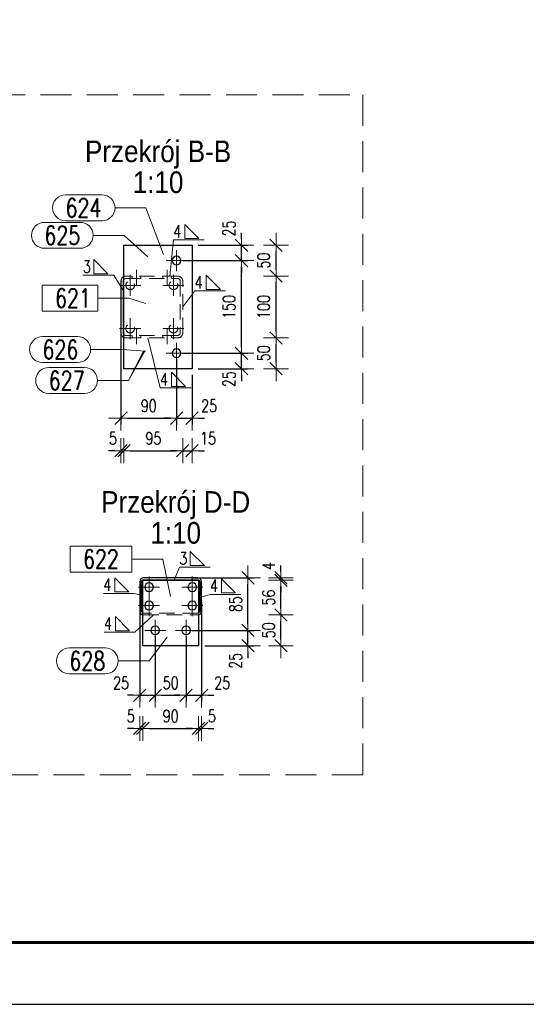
# Model space of a CAD drawing. Header units: millimetres. Extents: x -837 to -405, y 7835 to 8208.
# Tile 5 of 8: x -614 to -533, y 7835 to 7995. Entities that reach past the tile are written whole.
import ezdxf
from ezdxf.enums import TextEntityAlignment as Align

# ---------------------------------------------------------------- set-up
doc = ezdxf.new("R2010")
doc.units = ezdxf.units.MM
doc.header["$LTSCALE"] = 10
doc.linetypes.add('HIDDEN', pattern=[0.375, 0.25, -0.125])
doc.linetypes.add('MITTE', pattern=[2, 1.25, -0.25, 0.25, -0.25])
doc.layers.get('Defpoints').update_dxf_attribs({"color": 1})
doc.layers.add('_FORMATKA', color=8, linetype='Continuous', plot=False)
for name, color, linetype, lineweight in [('_RAMKA', 7, 'Continuous', 35), ('PS_DIM', 4, 'Continuous', 13), ('PS_Hidden', 2, 'HIDDEN', 9), ('PS_Mid', 5, 'MITTE', 15), ('PS_Pos', 1, 'Continuous', 15), ('PS_SOLID', 7, 'Continuous', 30), ('PS_TEXT', 3, 'Continuous', 18), ('PS_Weld', 1, 'Continuous', 9)]:
    doc.layers.add(name, color=color, linetype=linetype, lineweight=lineweight)
doc.styles.add('ARIAL', font='arial.ttf')
doc.styles.add('gil', font='txt', dxfattribs={"width": 0.9})
doc.styles.add('simplex', font='simplex.shx', dxfattribs={"width": 0.75})
doc.dimstyles.new('1_10_PRZ', dxfattribs={"dimtxt": 2, "dimasz": 1, "dimexe": 2, "dimexo": 5, "dimgap": 1, "dimtad": 1, "dimdec": 0, "dimlfac": 10, "dimtxsty": 'simplex', "dimblk": 'dimznak', "dimcen": 2, "dimse1": 1, "dimse2": 1, "dimclrt": 3, "dimadec": 1, "dimazin": 0, "dimtfac": 1, "dimtdec": 0, "dimtix": 1, "dimtmove": 2, "dimatfit": 3, "dimldrblk": 'dim-grot', "dimfxl": 1, "dimarcsym": 0})
doc.dimstyles.new('1_10_SC', dxfattribs={"dimtxt": 2, "dimasz": 1, "dimexe": 1, "dimexo": 1, "dimgap": 1, "dimtad": 1, "dimdec": 0, "dimlfac": 10, "dimtxsty": 'simplex', "dimblk": 'dimznak', "dimcen": 2, "dimclrd": 256, "dimclre": 256, "dimclrt": 3, "dimadec": 1, "dimazin": 0, "dimtfac": 1, "dimtdec": 0, "dimtix": 1, "dimtmove": 2, "dimatfit": 3, "dimldrblk": 'dim-grot', "dimfxl": 1, "dimarcsym": 0})

# ---------------------------------------------------------------- blocks, each defined once
blk = doc.blocks.new('dimznak')
at = {"color": 0}
for points in [[(0, 2), (0, -2)], [(-2, 0), (2, 0)]]:
    blk.add_lwpolyline(points, dxfattribs=at)
at = {"color": 2}
blk.add_lwpolyline([(1, 1), (-1, -1)], dxfattribs=at)
blk = doc.blocks.new('*D46')
at = {"layer": 'Defpoints', "color": 0, "transparency": 16777216}
for p in [(-589.1, 7940.79), (-578.6, 7940.79), (-586.6, 7938.29)]:
    blk.add_point(p, dxfattribs=at)
at = {"layer": 'PS_DIM', "lineweight": -2, "transparency": 16777216}
for p, q in [((-578.6, 7941.79), (-578.6, 7942.79)), ((-588.1, 7940.79), (-577.6, 7940.79)), ((-578.6, 7938.29), (-578.6, 7940.79)), ((-585.6, 7938.29), (-577.6, 7938.29)), ((-578.6, 7937.29), (-578.6, 7936.29))]:
    blk.add_line(p, q, dxfattribs=at)
for p, rotation in [((-578.6, 7940.79), 270), ((-578.6, 7938.29), 90)]:
    blk.add_blockref('dimznak', p, dxfattribs=dict(at, rotation=rotation))
at = {"layer": 'PS_DIM', "color": 3, "transparency": 16777216, "insert": (-580.6, 7936.6), "char_height": 2, "attachment_point": 5, "rotation": 90, "style": 'simplex'}
blk.add_mtext('25', dxfattribs=at)
blk = doc.blocks.new('dim-grot')
blk.add_hatch(color=256).paths.add_polyline_path([(0, 0), (-2, 0.5), (-2, -0.5)])
blk.add_lwpolyline([(0, 0), (-2, 0.5), (-2, -0.5), (0, 0)])
blk = doc.blocks.new('*D48')
at = {"layer": 'Defpoints', "color": 0, "transparency": 16777216}
for p in [(-586.6, 7958.29), (-578.6, 7958.29), (-589.1, 7955.79)]:
    blk.add_point(p, dxfattribs=at)
at = {"layer": 'PS_DIM', "lineweight": -2, "transparency": 16777216}
for p, q in [((-578.6, 7959.29), (-578.6, 7960.29)), ((-585.6, 7958.29), (-577.6, 7958.29)), ((-578.6, 7955.79), (-578.6, 7958.29)), ((-588.1, 7955.79), (-577.6, 7955.79)), ((-578.6, 7954.79), (-578.6, 7953.79))]:
    blk.add_line(p, q, dxfattribs=at)
for p, rotation in [((-578.6, 7958.29), 270), ((-578.6, 7955.79), 90)]:
    blk.add_blockref('dimznak', p, dxfattribs=dict(at, rotation=rotation))
at = {"layer": 'PS_DIM', "color": 3, "transparency": 16777216, "insert": (-580.6, 7960.98), "char_height": 2, "attachment_point": 5, "rotation": 90, "style": 'simplex'}
blk.add_mtext('25', dxfattribs=at)
blk = doc.blocks.new('*D53')
at = {"layer": 'Defpoints', "color": 0, "transparency": 16777216}
for p in [(-589.1, 7940.79), (-586.6, 7938.29), (-586.6, 7930.29)]:
    blk.add_point(p, dxfattribs=at)
at = {"layer": 'PS_DIM', "lineweight": -2, "transparency": 16777216}
for p, q in [((-589.1, 7939.79), (-589.1, 7929.29)), ((-586.6, 7937.29), (-586.6, 7929.29)), ((-590.1, 7930.29), (-591.1, 7930.29)), ((-589.1, 7930.29), (-586.6, 7930.29)), ((-585.6, 7930.29), (-584.6, 7930.29))]:
    blk.add_line(p, q, dxfattribs=at)
blk.add_blockref('dimznak', (-589.1, 7930.29), dxfattribs=at)
at = {"layer": 'PS_DIM', "lineweight": -2, "transparency": 16777216, "rotation": 180}
blk.add_blockref('dimznak', (-586.6, 7930.29), dxfattribs=at)
at = {"layer": 'PS_DIM', "color": 3, "transparency": 16777216, "insert": (-583.84, 7932.29), "char_height": 2, "attachment_point": 5, "style": 'simplex'}
blk.add_mtext('25', dxfattribs=at)
blk = doc.blocks.new('*D54')
at = {"layer": 'Defpoints', "color": 0, "transparency": 16777216}
for p in [(-598.1, 7948.29), (-597.6, 7938.29), (-597.6, 7925.03)]:
    blk.add_point(p, dxfattribs=at)
at = {"layer": 'PS_DIM', "color": 0, "lineweight": -2, "transparency": 16777216}
for p, q in [((-599.1, 7925.03), (-600.1, 7925.03)), ((-598.1, 7925.03), (-597.6, 7925.03)), ((-596.6, 7925.03), (-595.6, 7925.03))]:
    blk.add_line(p, q, dxfattribs=at)
blk.add_blockref('dimznak', (-598.1, 7925.03), dxfattribs=at)
at = {"layer": 'PS_DIM', "color": 0, "lineweight": -2, "transparency": 16777216, "rotation": 180}
blk.add_blockref('dimznak', (-597.6, 7925.03), dxfattribs=at)
at = {"layer": 'PS_DIM', "color": 3, "transparency": 16777216, "insert": (-599.38, 7927.03), "char_height": 2, "attachment_point": 5, "style": 'simplex'}
blk.add_mtext('5', dxfattribs=at)
blk = doc.blocks.new('*D56')
at = {"layer": 'Defpoints', "color": 0, "transparency": 16777216}
for p in [(-588.1, 7948.29), (-586.6, 7938.29), (-586.6, 7925.03)]:
    blk.add_point(p, dxfattribs=at)
at = {"layer": 'PS_DIM', "color": 0, "lineweight": -2, "transparency": 16777216}
for p, q in [((-589.1, 7925.03), (-590.1, 7925.03)), ((-588.1, 7925.03), (-586.6, 7925.03)), ((-585.6, 7925.03), (-584.6, 7925.03))]:
    blk.add_line(p, q, dxfattribs=at)
blk.add_blockref('dimznak', (-588.1, 7925.03), dxfattribs=at)
at = {"layer": 'PS_DIM', "color": 0, "lineweight": -2, "transparency": 16777216, "rotation": 180}
blk.add_blockref('dimznak', (-586.6, 7925.03), dxfattribs=at)
at = {"layer": 'PS_DIM', "color": 3, "transparency": 16777216, "insert": (-584.01, 7927.03), "char_height": 2, "attachment_point": 5, "style": 'simplex'}
blk.add_mtext('15', dxfattribs=at)
blk = doc.blocks.new('Przekrój')
at = {"layer": 'PS_DIM', "style": 'ARIAL', "flags": 4}
for tag, p in [('PRZEKRÓJ', (7.89, 7.75)), ('SKALA', (7.89, 1.75))]:
    blk.add_attdef(tag, text='', height=3.5, dxfattribs=at).set_placement(p, align=Align.MIDDLE_CENTER)
blk = doc.blocks.new('*D73')
at = {"layer": 'Defpoints', "color": 0, "transparency": 16777216}
for p in [(-595.05, 7901.45), (-592.55, 7895.95), (-592.55, 7885.45)]:
    blk.add_point(p, dxfattribs=at)
at = {"layer": 'PS_DIM', "lineweight": -2, "transparency": 16777216}
for p, q in [((-595.05, 7900.45), (-595.05, 7884.45)), ((-592.55, 7894.95), (-592.55, 7884.45)), ((-596.05, 7885.45), (-597.05, 7885.45)), ((-595.05, 7885.45), (-592.55, 7885.45)), ((-591.55, 7885.45), (-590.55, 7885.45))]:
    blk.add_line(p, q, dxfattribs=at)
blk.add_blockref('dimznak', (-595.05, 7885.45), dxfattribs=at)
at = {"layer": 'PS_DIM', "lineweight": -2, "transparency": 16777216, "rotation": 180}
blk.add_blockref('dimznak', (-592.55, 7885.45), dxfattribs=at)
at = {"layer": 'PS_DIM', "color": 3, "transparency": 16777216, "insert": (-598.08, 7887.45), "char_height": 2, "attachment_point": 5, "style": 'simplex'}
blk.add_mtext('25', dxfattribs=at)
blk = doc.blocks.new('*D75')
at = {"layer": 'Defpoints', "color": 0, "transparency": 16777216}
for p in [(-585.05, 7901.45), (-587.55, 7895.95), (-585.05, 7885.45)]:
    blk.add_point(p, dxfattribs=at)
at = {"layer": 'PS_DIM', "lineweight": -2, "transparency": 16777216}
for p, q in [((-585.05, 7900.45), (-585.05, 7884.45)), ((-587.55, 7894.95), (-587.55, 7884.45)), ((-588.55, 7885.45), (-589.55, 7885.45)), ((-587.55, 7885.45), (-585.05, 7885.45)), ((-584.05, 7885.45), (-583.05, 7885.45))]:
    blk.add_line(p, q, dxfattribs=at)
blk.add_blockref('dimznak', (-587.55, 7885.45), dxfattribs=at)
at = {"layer": 'PS_DIM', "lineweight": -2, "transparency": 16777216, "rotation": 180}
blk.add_blockref('dimznak', (-585.05, 7885.45), dxfattribs=at)
at = {"layer": 'PS_DIM', "color": 3, "transparency": 16777216, "insert": (-581.72, 7887.45), "char_height": 2, "attachment_point": 5, "style": 'simplex'}
blk.add_mtext('25', dxfattribs=at)
blk = doc.blocks.new('*D76')
at = {"layer": 'Defpoints', "color": 0, "transparency": 16777216}
for p in [(-595.05, 7901.45), (-594.55, 7893.45), (-594.55, 7880.07)]:
    blk.add_point(p, dxfattribs=at)
at = {"layer": 'PS_DIM', "color": 0, "lineweight": -2, "transparency": 16777216}
for p, q in [((-596.05, 7880.07), (-597.05, 7880.07)), ((-595.05, 7880.07), (-594.55, 7880.07)), ((-593.55, 7880.07), (-592.55, 7880.07))]:
    blk.add_line(p, q, dxfattribs=at)
blk.add_blockref('dimznak', (-595.05, 7880.07), dxfattribs=at)
at = {"layer": 'PS_DIM', "color": 0, "lineweight": -2, "transparency": 16777216, "rotation": 180}
blk.add_blockref('dimznak', (-594.55, 7880.07), dxfattribs=at)
at = {"layer": 'PS_DIM', "color": 3, "transparency": 16777216, "insert": (-596.51, 7882.07), "char_height": 2, "attachment_point": 5, "style": 'simplex'}
blk.add_mtext('5', dxfattribs=at)
blk = doc.blocks.new('*D78')
at = {"layer": 'Defpoints', "color": 0, "transparency": 16777216}
for p in [(-585.05, 7901.45), (-585.55, 7893.45), (-585.05, 7880.07)]:
    blk.add_point(p, dxfattribs=at)
at = {"layer": 'PS_DIM', "color": 0, "lineweight": -2, "transparency": 16777216}
for p, q in [((-586.55, 7880.07), (-587.55, 7880.07)), ((-585.55, 7880.07), (-585.05, 7880.07)), ((-584.05, 7880.07), (-583.05, 7880.07))]:
    blk.add_line(p, q, dxfattribs=at)
blk.add_blockref('dimznak', (-585.55, 7880.07), dxfattribs=at)
at = {"layer": 'PS_DIM', "color": 0, "lineweight": -2, "transparency": 16777216, "rotation": 180}
blk.add_blockref('dimznak', (-585.05, 7880.07), dxfattribs=at)
at = {"layer": 'PS_DIM', "color": 3, "transparency": 16777216, "insert": (-583.38, 7882.07), "char_height": 2, "attachment_point": 5, "style": 'simplex'}
blk.add_mtext('5', dxfattribs=at)
blk = doc.blocks.new('*D79')
at = {"layer": 'Defpoints', "color": 0, "transparency": 16777216}
for p in [(-587.55, 7895.95), (-577.55, 7895.95), (-585.55, 7893.45)]:
    blk.add_point(p, dxfattribs=at)
at = {"layer": 'PS_DIM', "lineweight": -2, "transparency": 16777216}
for p, q in [((-577.55, 7896.95), (-577.55, 7897.95)), ((-586.55, 7895.95), (-576.55, 7895.95)), ((-577.55, 7893.45), (-577.55, 7895.95)), ((-584.55, 7893.45), (-576.55, 7893.45)), ((-577.55, 7892.45), (-577.55, 7891.45))]:
    blk.add_line(p, q, dxfattribs=at)
for p, rotation in [((-577.55, 7895.95), 270), ((-577.55, 7893.45), 90)]:
    blk.add_blockref('dimznak', p, dxfattribs=dict(at, rotation=rotation))
at = {"layer": 'PS_DIM', "color": 3, "transparency": 16777216, "insert": (-579.55, 7891.01), "char_height": 2, "attachment_point": 5, "rotation": 90, "style": 'simplex'}
blk.add_mtext('25', dxfattribs=at)
blk = doc.blocks.new('*D83')
at = {"layer": 'Defpoints', "color": 0, "transparency": 16777216}
for p in [(-590.05, 7904.45), (-590.05, 7904.05), (-572.22, 7904.45)]:
    blk.add_point(p, dxfattribs=at)
at = {"layer": 'PS_DIM', "color": 0, "lineweight": -2, "transparency": 16777216}
for p, q in [((-572.22, 7905.45), (-572.22, 7906.45)), ((-572.22, 7904.05), (-572.22, 7904.45)), ((-572.22, 7903.05), (-572.22, 7902.05))]:
    blk.add_line(p, q, dxfattribs=at)
for p, rotation in [((-572.22, 7904.45), 270), ((-572.22, 7904.05), 90)]:
    blk.add_blockref('dimznak', p, dxfattribs=dict(at, rotation=rotation))
at = {"layer": 'PS_DIM', "color": 3, "transparency": 16777216, "insert": (-574.22, 7906.37), "char_height": 2, "attachment_point": 5, "rotation": 90, "style": 'simplex'}
blk.add_mtext('4', dxfattribs=at)
blk = doc.blocks.new('*U19')
at = {"layer": '_FORMATKA', "lineweight": -3}
blk.add_lwpolyline([(-420, 0), (0, 0), (0, 297), (-420, 297)], close=True, dxfattribs=at)
at = {"layer": '_RAMKA', "lineweight": -3, "const_width": 0.5}
blk.add_lwpolyline([(-390, 10), (-10, 10), (-10, 287), (-390, 287)], close=True, dxfattribs=at)
blk = doc.blocks.new('*X200')
at = {"color": 1}
for p, q in [((-610.46, 7961.98), (-604.68, 7961.98)), ((-602.58, 7959.88), (-597.58, 7959.88)), ((-593.74, 7956.4), (-597.58, 7959.88)), ((-610.46, 7957.78), (-604.68, 7957.78))]:
    blk.add_line(p, q, dxfattribs=at)
for centre, start, end in [((-610.46, 7959.88), 90, 270), ((-604.68, 7959.88), 270, 90)]:
    blk.add_arc(centre, 2.1, start, end, dxfattribs=at)
at = {"color": 30, "style": 'simplex', "width": 0.75}
blk.add_text('625', height=3, dxfattribs=at).set_placement((-610.46, 7958.38))
blk = doc.blocks.new('*X201')
at = {"color": 1}
for p, q in [((-610.77, 7943.49), (-605.09, 7943.49)), ((-602.99, 7941.39), (-597.99, 7941.39)), ((-594.09, 7941.11), (-597.99, 7941.39)), ((-610.77, 7939.29), (-605.09, 7939.29))]:
    blk.add_line(p, q, dxfattribs=at)
for centre, start, end in [((-610.77, 7941.39), 90, 270), ((-605.09, 7941.39), 270, 90)]:
    blk.add_arc(centre, 2.1, start, end, dxfattribs=at)
at = {"color": 30, "style": 'simplex', "width": 0.75}
blk.add_text('626', height=3, dxfattribs=at).set_placement((-610.77, 7939.89))
blk = doc.blocks.new('*X202')
at = {"color": 1}
for p, q in [((-594.24, 7941.11), (-596.88, 7936.4)), ((-609.77, 7938.5), (-603.98, 7938.5)), ((-601.88, 7936.4), (-596.88, 7936.4)), ((-609.77, 7934.3), (-603.98, 7934.3))]:
    blk.add_line(p, q, dxfattribs=at)
for centre, start, end in [((-609.77, 7936.4), 90, 270), ((-603.98, 7936.4), 270, 90)]:
    blk.add_arc(centre, 2.1, start, end, dxfattribs=at)
at = {"color": 30, "style": 'simplex', "width": 0.75}
blk.add_text('627', height=3, dxfattribs=at).set_placement((-609.77, 7934.9))
blk = doc.blocks.new('*X203')
at = {"color": 1}
for p, q in [((-594.39, 7941.11), (-596.88, 7936.4)), ((-609.77, 7938.5), (-603.98, 7938.5)), ((-601.88, 7936.4), (-596.88, 7936.4)), ((-609.77, 7934.3), (-603.98, 7934.3))]:
    blk.add_line(p, q, dxfattribs=at)
for centre, start, end in [((-609.77, 7936.4), 90, 270), ((-603.98, 7936.4), 270, 90)]:
    blk.add_arc(centre, 2.1, start, end, dxfattribs=at)
at = {"color": 30, "style": 'simplex', "width": 0.75}
blk.add_text('627', height=3, dxfattribs=at).set_placement((-609.77, 7934.9))
blk = doc.blocks.new('*X204')
at = {"color": 1}
for p, q in [((-594.44, 7941.11), (-596.88, 7936.4)), ((-609.77, 7938.5), (-603.98, 7938.5)), ((-601.88, 7936.4), (-596.88, 7936.4)), ((-609.77, 7934.3), (-603.98, 7934.3))]:
    blk.add_line(p, q, dxfattribs=at)
for centre, start, end in [((-609.77, 7936.4), 90, 270), ((-603.98, 7936.4), 270, 90)]:
    blk.add_arc(centre, 2.1, start, end, dxfattribs=at)
at = {"color": 30, "style": 'simplex', "width": 0.75}
blk.add_text('627', height=3, dxfattribs=at).set_placement((-609.77, 7934.9))
blk = doc.blocks.new('*X205')
at = {"color": 1}
for p, q in [((-607.05, 7966.44), (-601.15, 7966.44)), ((-599.05, 7964.34), (-594.05, 7964.34)), ((-591.21, 7956.8), (-594.05, 7964.34)), ((-607.05, 7962.24), (-601.15, 7962.24))]:
    blk.add_line(p, q, dxfattribs=at)
for centre, start, end in [((-607.05, 7964.34), 90, 270), ((-601.15, 7964.34), 270, 90)]:
    blk.add_arc(centre, 2.1, start, end, dxfattribs=at)
at = {"color": 30, "style": 'simplex', "width": 0.75}
blk.add_text('624', height=3, dxfattribs=at).set_placement((-607.05, 7962.84))
blk = doc.blocks.new('*X206')
at = {"color": 1}
for p, q in [((-601.82, 7951.83), (-610.84, 7951.83)), ((-610.84, 7951.83), (-610.84, 7947.63)), ((-601.82, 7947.63), (-601.82, 7951.83)), ((-601.82, 7949.73), (-596.82, 7949.73)), ((-594.06, 7948.83), (-596.82, 7949.73)), ((-610.84, 7947.63), (-601.82, 7947.63))]:
    blk.add_line(p, q, dxfattribs=at)
at = {"color": 30, "style": 'simplex', "width": 0.75}
blk.add_text('621', height=3, dxfattribs=at).set_placement((-608.74, 7948.23))
blk = doc.blocks.new('*X209')
at = {"color": 1}
for p, q in [((-590.64, 7894.86), (-593.54, 7891)), ((-606.42, 7893.1), (-600.64, 7893.1)), ((-598.54, 7891), (-593.54, 7891)), ((-606.42, 7888.9), (-600.64, 7888.9))]:
    blk.add_line(p, q, dxfattribs=at)
for centre, start, end in [((-606.42, 7891), 90, 270), ((-600.64, 7891), 270, 90)]:
    blk.add_arc(centre, 2.1, start, end, dxfattribs=at)
at = {"color": 30, "style": 'simplex', "width": 0.75}
blk.add_text('628', height=3, dxfattribs=at).set_placement((-606.42, 7889.5))
blk = doc.blocks.new('*X210')
at = {"color": 1}
for p, q in [((-596.33, 7909.59), (-606.32, 7909.59)), ((-606.32, 7909.59), (-606.32, 7905.39)), ((-596.33, 7905.39), (-596.33, 7909.59)), ((-596.33, 7907.49), (-591.33, 7907.49)), ((-590.08, 7901.44), (-591.33, 7907.49)), ((-606.32, 7905.39), (-596.33, 7905.39))]:
    blk.add_line(p, q, dxfattribs=at)
at = {"color": 30, "style": 'simplex', "width": 0.75}
blk.add_text('622', height=3, dxfattribs=at).set_placement((-604.22, 7905.99))
blk = doc.blocks.new('*X215')
at = {"color": 3}
for p, q in [((-585.48, 7959.36), (-587.78, 7961.66)), ((-587.78, 7961.66), (-587.78, 7959.36)), ((-587.78, 7959.36), (-585.48, 7959.36))]:
    blk.add_line(p, q, dxfattribs=at)
at = {"color": 9}
for p, q in [((-590.18, 7953.29), (-589.62, 7959.13)), ((-589.62, 7959.13), (-584.62, 7959.13))]:
    blk.add_line(p, q, dxfattribs=at)
at = {"color": 2, "style": 'simplex', "width": 0.75}
blk.add_text('4', height=2, dxfattribs=at).set_placement((-589.62, 7959.53))
blk = doc.blocks.new('*X216')
at = {"color": 3}
for p, q in [((-582.02, 7951.11), (-584.32, 7953.41)), ((-584.32, 7953.41), (-584.32, 7951.11)), ((-584.32, 7951.11), (-582.02, 7951.11))]:
    blk.add_line(p, q, dxfattribs=at)
at = {"color": 9}
for p, q in [((-588.1, 7948.29), (-586.16, 7950.88)), ((-586.16, 7950.88), (-581.16, 7950.88))]:
    blk.add_line(p, q, dxfattribs=at)
at = {"color": 2, "style": 'simplex', "width": 0.75}
blk.add_text('4', height=2, dxfattribs=at).set_placement((-586.16, 7951.28))
blk = doc.blocks.new('*X217')
at = {"color": 9}
for p, q in [((-593.76, 7943.29), (-591.76, 7935.18)), ((-591.76, 7935.18), (-586.76, 7935.18))]:
    blk.add_line(p, q, dxfattribs=at)
at = {"color": 3}
for p, q in [((-587.63, 7935.41), (-589.93, 7937.71)), ((-589.93, 7937.71), (-589.93, 7935.41)), ((-589.93, 7935.41), (-587.63, 7935.41))]:
    blk.add_line(p, q, dxfattribs=at)
at = {"color": 2, "style": 'simplex', "width": 0.75}
blk.add_text('4', height=2, dxfattribs=at).set_placement((-591.76, 7935.58))
blk = doc.blocks.new('*X218')
at = {"color": 3}
for p, q in [((-596.69, 7895.87), (-598.99, 7898.17)), ((-598.99, 7898.17), (-598.99, 7895.87)), ((-598.99, 7895.87), (-596.69, 7895.87))]:
    blk.add_line(p, q, dxfattribs=at)
at = {"color": 9}
for p in [(-592.82, 7898.45), (-600.83, 7895.64)]:
    blk.add_line(p, (-595.83, 7895.64), dxfattribs=at)
at = {"color": 2, "style": 'simplex', "width": 0.75}
blk.add_text('4', height=2, dxfattribs=at).set_placement((-600.83, 7896.04))
blk = doc.blocks.new('*X219')
at = {"color": 3}
for p, q in [((-584.6, 7906.43), (-586.9, 7908.73)), ((-586.9, 7908.73), (-586.9, 7906.43)), ((-586.9, 7906.43), (-584.6, 7906.43))]:
    blk.add_line(p, q, dxfattribs=at)
at = {"color": 9}
for p, q in [((-589.5, 7904.05), (-588.65, 7906.2)), ((-588.65, 7906.2), (-583.65, 7906.2))]:
    blk.add_line(p, q, dxfattribs=at)
at = {"color": 2, "style": 'simplex', "width": 0.75}
blk.add_text('3', height=2, dxfattribs=at).set_placement((-588.65, 7906.6))
blk = doc.blocks.new('*X221')
at = {"color": 3}
for p, q in [((-600.2, 7953.65), (-602.5, 7955.95)), ((-602.5, 7955.95), (-602.5, 7953.65)), ((-602.5, 7953.65), (-600.2, 7953.65))]:
    blk.add_line(p, q, dxfattribs=at)
at = {"color": 9}
for p in [(-604.25, 7953.42), (-597.6, 7950.79)]:
    blk.add_line(p, (-599.25, 7953.42), dxfattribs=at)
at = {"color": 2, "style": 'simplex', "width": 0.75}
blk.add_text('3', height=2, dxfattribs=at).set_placement((-604.25, 7953.82))
blk = doc.blocks.new('*X222')
at = {"color": 3}
for p, q in [((-579.55, 7902), (-581.85, 7904.3)), ((-581.85, 7904.3), (-581.85, 7902)), ((-581.85, 7902), (-579.55, 7902))]:
    blk.add_line(p, q, dxfattribs=at)
at = {"color": 9}
for p, q in [((-585.55, 7901.21), (-583.69, 7901.77)), ((-583.69, 7901.77), (-578.69, 7901.77))]:
    blk.add_line(p, q, dxfattribs=at)
at = {"color": 2, "style": 'simplex', "width": 0.75}
blk.add_text('4', height=2, dxfattribs=at).set_placement((-583.69, 7902.17))
blk = doc.blocks.new('*X223')
at = {"color": 3}
for p, q in [((-596.79, 7902.16), (-599.09, 7904.46)), ((-599.09, 7904.46), (-599.09, 7902.16)), ((-599.09, 7902.16), (-596.79, 7902.16))]:
    blk.add_line(p, q, dxfattribs=at)
at = {"color": 9}
for p in [(-600.93, 7901.93), (-594.55, 7901.59)]:
    blk.add_line(p, (-595.93, 7901.93), dxfattribs=at)
at = {"color": 2, "style": 'simplex', "width": 0.75}
blk.add_text('4', height=2, dxfattribs=at).set_placement((-600.93, 7902.33))

msp = doc.modelspace()

# ---------------------------------------------------------------- linework, layer by layer
at = {"layer": 'PS_DIM', "color": 40, "linetype": 'HIDDEN', "ltscale": 2}
msp.add_lwpolyline([(-671.1, 7982.62), (-559, 7982.62), (-559, 7872.59), (-671.1, 7872.59)], close=True, dxfattribs=at)
at = {"layer": 'PS_Hidden', "color": 2, "linetype": 'HIDDEN', "extrusion": (-1, 0, 2.22045e-16)}
for p, q in [((-588.9, 7953.29), (-597.3, 7953.29)), ((-597.3, 7952.89), (-588.9, 7952.89)), ((-596.3, 7952.89), (-596.3, 7953.29)), ((-594.9, 7952.89), (-594.9, 7953.29)), ((-591.3, 7952.89), (-591.3, 7953.29)), ((-589.9, 7952.89), (-589.9, 7953.29)), ((-588.5, 7952.49), (-588.5, 7944.09)), ((-588.1, 7944.09), (-588.1, 7952.49)), ((-588.9, 7943.69), (-597.3, 7943.69)), ((-597.3, 7943.29), (-588.9, 7943.29)), ((-596.3, 7943.69), (-596.3, 7943.29)), ((-594.9, 7943.69), (-594.9, 7943.29)), ((-591.3, 7943.69), (-591.3, 7943.29)), ((-589.9, 7943.69), (-589.9, 7943.29)), ((-585.65, 7898.75), (-594.45, 7898.75)), ((-594.45, 7898.45), (-585.65, 7898.45))]:
    msp.add_line(p, q, dxfattribs=at)
at = {"layer": 'PS_Hidden', "color": 2, "linetype": 'HIDDEN', "extrusion": (-2.22045e-16, 0, -1)}
for centre in [(596.6, 7951.79), (589.6, 7951.79), (596.6, 7944.79), (589.6, 7944.79)]:
    msp.add_circle(centre, 0.7, dxfattribs=at)
at = {"layer": 'PS_Hidden', "color": 2, "linetype": 'HIDDEN'}
for centre, radius, start, end in [((-597.3, 7952.49), 0.8, 90, 112.0243), ((-588.9, 7952.49), 0.8, 0, 90), ((-597.3, 7944.09), 0.8, 247.9757, 270), ((-588.9, 7944.09), 0.8, 270, 0), ((-594.45, 7899.05), 0.6, 260.4059, 270), ((-585.65, 7899.05), 0.6, 270, 279.5941)]:
    msp.add_arc(centre, radius, start, end, dxfattribs=at)
at = {"layer": 'PS_Hidden', "color": 2, "linetype": 'HIDDEN', "extrusion": (-2.22045e-16, 0, -1)}
for centre, radius, start, end in [((597.3, 7952.49), 0.4, 41.4096, 90), ((588.9, 7952.49), 0.4, 90, 180), ((597.3, 7944.09), 0.4, 270, 318.5904), ((588.9, 7944.09), 0.4, 180, 270), ((594.45, 7899.05), 0.3, 270, 289.4712), ((585.65, 7899.05), 0.3, 250.5288, 270)]:
    msp.add_arc(centre, radius, start, end, dxfattribs=at)
at = {"layer": 'PS_Mid', "color": 5, "linetype": 'MITTE', "extrusion": (-1, 0, 2.22045e-16)}
for p, q in [((-589.1, 7957.49), (-589.1, 7954.09)), ((-589.1, 7957.49), (-589.1, 7954.09)), ((-589.1, 7957.49), (-589.1, 7954.09)), ((-589.1, 7957.49), (-589.1, 7954.09)), ((-589.1, 7957.49), (-589.1, 7954.09)), ((-589.1, 7957.49), (-589.1, 7954.09)), ((-590.8, 7955.79), (-587.4, 7955.79)), ((-590.8, 7955.79), (-587.4, 7955.79)), ((-590.8, 7955.79), (-587.4, 7955.79)), ((-590.8, 7955.79), (-587.4, 7955.79)), ((-590.8, 7955.79), (-587.4, 7955.79)), ((-590.8, 7955.79), (-587.4, 7955.79)), ((-595.6, 7954.29), (-595.6, 7951.89)), ((-590.6, 7954.29), (-590.6, 7951.89)), ((-596.6, 7953.49), (-596.6, 7950.09)), ((-589.6, 7953.49), (-589.6, 7950.09)), ((-598.3, 7951.79), (-594.9, 7951.79)), ((-591.3, 7951.79), (-587.9, 7951.79)), ((-596.6, 7946.49), (-596.6, 7943.09)), ((-589.6, 7946.49), (-589.6, 7943.09)), ((-598.3, 7944.79), (-594.9, 7944.79)), ((-595.6, 7942.29), (-595.6, 7944.69)), ((-591.3, 7944.79), (-587.9, 7944.79)), ((-590.6, 7942.29), (-590.6, 7944.69)), ((-589.1, 7942.49), (-589.1, 7939.09)), ((-589.1, 7942.49), (-589.1, 7939.09)), ((-589.1, 7942.49), (-589.1, 7939.09)), ((-589.1, 7942.49), (-589.1, 7939.09)), ((-589.1, 7942.49), (-589.1, 7939.09)), ((-589.1, 7942.49), (-589.1, 7939.09)), ((-590.8, 7940.79), (-587.4, 7940.79)), ((-590.8, 7940.79), (-587.4, 7940.79)), ((-590.8, 7940.79), (-587.4, 7940.79)), ((-590.8, 7940.79), (-587.4, 7940.79)), ((-590.8, 7940.79), (-587.4, 7940.79)), ((-590.8, 7940.79), (-587.4, 7940.79)), ((-593.55, 7904.65), (-593.55, 7901.25)), ((-586.55, 7904.65), (-586.55, 7901.25)), ((-595.25, 7902.95), (-591.85, 7902.95)), ((-588.25, 7902.95), (-584.85, 7902.95)), ((-593.55, 7901.65), (-593.55, 7898.25)), ((-586.55, 7901.65), (-586.55, 7898.25)), ((-595.25, 7899.95), (-591.85, 7899.95)), ((-588.25, 7899.95), (-584.85, 7899.95)), ((-592.55, 7897.65), (-592.55, 7894.25)), ((-587.55, 7897.65), (-587.55, 7894.25)), ((-594.25, 7895.95), (-590.85, 7895.95)), ((-589.25, 7895.95), (-585.85, 7895.95))]:
    msp.add_line(p, q, dxfattribs=at)
at = {"layer": 'PS_SOLID', "color": 7, "linetype": 'Continuous', "extrusion": (-1, 0, 2.22045e-16)}
for p, q in [((-597.6, 7938.29), (-597.6, 7958.29)), ((-597.6, 7958.29), (-586.6, 7958.29)), ((-586.6, 7958.29), (-586.6, 7938.29)), ((-598.1, 7952.49), (-598.1, 7944.09)), ((-597.7, 7944.09), (-597.7, 7952.49)), ((-586.6, 7938.29), (-597.6, 7938.29)), ((-595.05, 7903.85), (-595.05, 7899.05)), ((-594.75, 7899.05), (-594.75, 7903.85)), ((-594.55, 7904.05), (-585.55, 7904.05)), ((-594.55, 7893.45), (-594.55, 7904.05)), ((-585.65, 7904.45), (-594.45, 7904.45)), ((-594.45, 7904.15), (-585.65, 7904.15)), ((-585.55, 7904.05), (-585.55, 7893.45)), ((-585.35, 7903.85), (-585.35, 7899.05)), ((-585.05, 7899.05), (-585.05, 7903.85)), ((-585.55, 7893.45), (-594.55, 7893.45))]:
    msp.add_line(p, q, dxfattribs=at)
at = {"layer": 'PS_SOLID', "color": 7, "linetype": 'Continuous', "extrusion": (-2.22045e-16, 0, -1)}
for centre in [(589.1, 7955.79), (589.1, 7940.79), (593.55, 7902.95), (586.55, 7902.95), (593.55, 7899.95), (586.55, 7899.95), (592.55, 7895.95), (587.55, 7895.95)]:
    msp.add_circle(centre, 0.7, dxfattribs=at)
at = {"layer": 'PS_SOLID', "color": 7, "linetype": 'Continuous'}
for centre, radius, start, end in [((-597.3, 7952.49), 0.8, 112.0243, 180), ((-597.3, 7944.09), 0.8, 180, 247.9757), ((-594.45, 7903.85), 0.6, 90, 180), ((-585.65, 7903.85), 0.6, 0, 90), ((-594.45, 7899.05), 0.6, 180, 260.4059), ((-585.65, 7899.05), 0.6, 279.5941, 0)]:
    msp.add_arc(centre, radius, start, end, dxfattribs=at)
at = {"layer": 'PS_SOLID', "color": 7, "linetype": 'Continuous', "extrusion": (-2.22045e-16, 0, -1)}
for centre, radius, start, end in [((597.3, 7952.49), 0.4, 0, 41.4096), ((597.3, 7944.09), 0.4, 318.5904, 0), ((594.45, 7903.85), 0.3, 0, 90), ((585.65, 7903.85), 0.3, 90, 180), ((594.45, 7899.05), 0.3, 289.4712, 0), ((585.65, 7899.05), 0.3, 180, 250.5288)]:
    msp.add_arc(centre, radius, start, end, dxfattribs=at)

# ---------------------------------------------------------------- block references
at = {"layer": 'PS_DIM'}
msp.add_blockref('*U19', (-410.51, 7835.42), dxfattribs=at)
ref = msp.add_blockref('Przekrój', (-599.98, 7962.93), dxfattribs=at)
ref.add_attrib('PRZEKRÓJ', 'Przekrój B-B', dxfattribs={"layer": 'PS_TEXT', "height": 3.5, "style": 'gil', "width": 0.9}).set_placement((-592.09, 7970.68), align=Align.BOTTOM_CENTER)
ref.add_attrib('SKALA', '1:10', dxfattribs={"layer": 'PS_TEXT', "height": 3.5, "style": 'gil', "width": 0.9}).set_placement((-592.09, 7965.68), align=Align.BOTTOM_CENTER)
ref = msp.add_blockref('Przekrój', (-597.13, 7906.18), dxfattribs=at)
ref.add_attrib('PRZEKRÓJ', 'Przekrój D-D', dxfattribs={"layer": 'PS_TEXT', "height": 3.5, "style": 'gil', "width": 0.9}).set_placement((-589.24, 7913.93), align=Align.BOTTOM_CENTER)
ref.add_attrib('SKALA', '1:10', dxfattribs={"layer": 'PS_TEXT', "height": 3.5, "style": 'gil', "width": 0.9}).set_placement((-589.24, 7908.93), align=Align.BOTTOM_CENTER)
at = {"layer": 'PS_Pos'}
for name in ['*X205', '*X200', '*X206', '*X201', '*X202', '*X203', '*X204', '*X210', '*X209']:
    msp.add_blockref(name, (0, 0), dxfattribs=at)
at = {"layer": 'PS_Weld'}
for name in ['*X215', '*X221', '*X216', '*X217', '*X219', '*X223', '*X222', '*X218']:
    msp.add_blockref(name, (0, 0), dxfattribs=at)

# ---------------------------------------------------------------- dimensions: what is measured, and where the dimension line sits
at = {"layer": 'PS_DIM'}
for base, p1, p2, dimstyle, picture, middle in [((-578.6, 7958.29), (-589.1, 7955.79), (-586.6, 7958.29), '1_10_SC', '*D48', (-580.6, 7960.98)), ((-578.6, 7940.79), (-586.6, 7938.29), (-589.1, 7940.79), '1_10_SC', '*D46', (-580.6, 7936.6)), ((-572.22, 7904.45), (-590.05, 7904.05), (-590.05, 7904.45), '1_10_PRZ', '*D83', (-574.22, 7906.37)), ((-577.55, 7895.95), (-585.55, 7893.45), (-587.55, 7895.95), '1_10_SC', '*D79', (-579.55, 7891.01))]:
    dim = msp.add_linear_dim(base=base, p1=p1, p2=p2, angle=90, dimstyle=dimstyle, dxfattribs=at)
    dim.commit()
    dim.dimension.update_dxf_attribs({"geometry": picture, "text_midpoint": middle, "dimtype": 128})
for base, p1, p2, dimstyle in [((-573.02, 7958.29), (-591.1, 7953.29), (-586.6, 7958.29), '1_10_PRZ'), ((-578.6, 7955.79), (-589.1, 7940.79), (-589.1, 7955.79), '1_10_SC'), ((-573.02, 7953.29), (-591.1, 7943.29), (-591.1, 7953.29), '1_10_PRZ'), ((-573.02, 7943.29), (-586.6, 7938.29), (-591.1, 7943.29), '1_10_PRZ'), ((-577.55, 7904.45), (-587.55, 7895.95), (-587.66, 7904.45), '1_10_SC'), ((-572.22, 7904.05), (-590.05, 7898.45), (-590.05, 7904.05), '1_10_PRZ'), ((-572.22, 7898.45), (-585.55, 7893.45), (-590.05, 7898.45), '1_10_PRZ')]:
    msp.add_linear_dim(base=base, p1=p1, p2=p2, angle=90, dimstyle=dimstyle, dxfattribs=at).render()
for base, p1, p2, dimstyle, picture, middle in [((-597.6, 7925.03), (-598.1, 7948.29), (-597.6, 7938.29), '1_10_PRZ', '*D54', (-599.38, 7927.03)), ((-586.6, 7925.03), (-588.1, 7948.29), (-586.6, 7938.29), '1_10_PRZ', '*D56', (-584.01, 7927.03)), ((-586.6, 7930.29), (-589.1, 7940.79), (-586.6, 7938.29), '1_10_SC', '*D53', (-583.84, 7932.29)), ((-592.55, 7885.45), (-595.05, 7901.45), (-592.55, 7895.95), '1_10_SC', '*D73', (-598.08, 7887.45)), ((-594.55, 7880.07), (-595.05, 7901.45), (-594.55, 7893.45), '1_10_PRZ', '*D76', (-596.51, 7882.07)), ((-585.05, 7885.45), (-587.55, 7895.95), (-585.05, 7901.45), '1_10_SC', '*D75', (-581.72, 7887.45)), ((-585.05, 7880.07), (-585.55, 7893.45), (-585.05, 7901.45), '1_10_PRZ', '*D78', (-583.38, 7882.07))]:
    dim = msp.add_linear_dim(base=base, p1=p1, p2=p2, dimstyle=dimstyle, dxfattribs=at)
    dim.commit()
    dim.dimension.update_dxf_attribs({"geometry": picture, "text_midpoint": middle, "dimtype": 128})
for base, p1, p2, dimstyle in [((-589.1, 7930.29), (-598.1, 7947.65), (-589.1, 7940.79), '1_10_SC'), ((-588.1, 7925.03), (-597.6, 7938.29), (-588.1, 7948.29), '1_10_PRZ'), ((-587.55, 7885.45), (-592.55, 7895.95), (-587.55, 7895.95), '1_10_SC'), ((-585.55, 7880.07), (-594.55, 7893.45), (-585.55, 7893.45), '1_10_PRZ')]:
    msp.add_linear_dim(base=base, p1=p1, p2=p2, dimstyle=dimstyle, dxfattribs=at).render()

doc.saveas('drawing.dxf')
